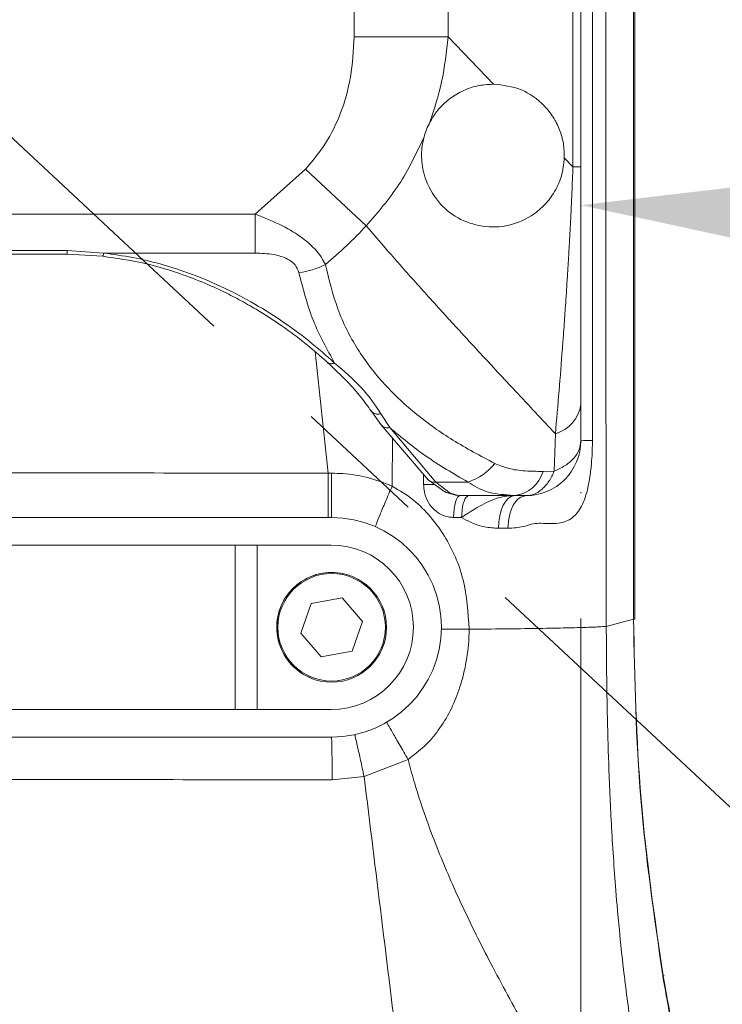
# Model space of a CAD drawing. Header units: millimetres. Extents: x -46 to 5160, y -5105 to -1541.
# Tile 17 of 104: x 910 to 974, y -2929 to -2840. Entities that reach past the tile are written whole.
import ezdxf

# ---------------------------------------------------------------- set-up
doc = ezdxf.new("R2010")
doc.units = ezdxf.units.MM
doc.header["$LTSCALE"] = 0.3175
doc.linetypes.add('ACAD_ISO10W100', pattern=[18, 12, -3, 0, -3])
doc.linetypes.add('CENTER2', pattern=[28.574999, 19.049999, -3.175, 3.175, -3.175])
for name, color, linetype, lineweight in [('1轮廓实线层', 7, 'Continuous', 18), ('7标注层', 4, 'Continuous', 13), ('中心线', 4, 'ACAD_ISO10W100', 20), ('细点划线', 6, 'CENTER2', 18)]:
    doc.layers.add(name, color=color, linetype=linetype, lineweight=lineweight)
doc.styles.add('标准汉字', font='gbenor.shx', dxfattribs={"bigfont": 'gbcbig.shx'})
doc.dimstyles.new('M1：10', dxfattribs={"dimscale": 10, "dimtxt": 3.5, "dimasz": 2.5, "dimexe": 2, "dimexo": 0, "dimgap": 1.5, "dimtad": 1, "dimdec": 4, "dimdsep": 46, "dimtxsty": '标准汉字', "dimcen": 5, "dimdle": 5, "dimclrd": 1, "dimclre": 1, "dimclrt": 256, "dimadec": 4, "dimazin": 2, "dimtfac": 1, "dimtdec": 4, "dimtmove": 0, "dimatfit": 3, "dimfxl": 1, "dimtolj": 1, "dimarcsym": 0})

# ---------------------------------------------------------------- blocks, each defined once
blk = doc.blocks.new('*D14')
at = {"layer": '7标注层', "color": 1, "lineweight": -2, "ltscale": 12, "transparency": 16777216}
blk.add_arc((960.65, -3116.066), 259.479, 15.52241, 84.47759, dxfattribs=at)
at = {"layer": '7标注层', "color": 1, "transparency": 16777216}
for points in [[(985.822, -2853.63), (985.421, -2861.954), (960.65, -2856.588)], [(1206.601, -3047.546), (1214.729, -3045.706), (1216.187, -3071.008)]]:
    blk.add_solid(points, dxfattribs=at)
at = {"layer": 'Defpoints', "color": 0, "transparency": 16777216}
for p in [(960.65, -2413.506), (1127.44, -2917.294), (1565.322, -3009.446), (960.65, -3116.066), (960.65, -3228.315)]:
    blk.add_point(p, dxfattribs=at)
at = {"layer": '7标注层', "transparency": 16777216, "insert": (1148.331, -2892.398), "char_height": 35, "attachment_point": 5, "rotation": 320, "style": '标准汉字'}
blk.add_mtext('\\A1;80%%d', dxfattribs=at)
blk = doc.blocks.new('*D15')
at = {"layer": '7标注层', "color": 1, "lineweight": -2, "ltscale": 12, "transparency": 16777216}
blk.add_arc((960.65, -3116.066), 402.436, 93.55988, 118.44012, dxfattribs=at)
at = {"layer": '7标注层', "color": 1, "transparency": 16777216}
for points in [[(935.792, -2718.571), (935.533, -2710.242), (960.65, -2713.63)], [(766.897, -2758.598), (771.091, -2765.798), (747.392, -2774.781)]]:
    blk.add_solid(points, dxfattribs=at)
at = {"layer": 'Defpoints', "color": 0, "transparency": 16777216}
for p in [(960.65, -2413.506), (635.28, -2595.365), (886.161, -2720.584), (960.65, -3116.066), (960.65, -3228.315)]:
    blk.add_point(p, dxfattribs=at)
at = {"layer": '7标注层', "transparency": 16777216, "insert": (816.47, -2705.723), "char_height": 35, "attachment_point": 5, "rotation": 19.35974, "style": '标准汉字'}
blk.add_mtext('\\A1;32%%d', dxfattribs=at)
blk = doc.blocks.new('*D17')
at = {"layer": '7标注层', "color": 1, "lineweight": -2, "ltscale": 12, "transparency": 16777216}
for start, end in [(93.56315, 97.12631), (75, 90), (67.87369, 71.43685)]:
    blk.add_arc((960.65, -3116.066), 402.067, start, end, dxfattribs=at)
at = {"layer": '7标注层', "color": 1, "transparency": 16777216}
for points in [[(935.792, -2718.942), (935.533, -2710.612), (960.65, -2714)], [(1089.851, -2730.929), (1087.445, -2738.907), (1064.713, -2727.7)]]:
    blk.add_solid(points, dxfattribs=at)
at = {"layer": 'Defpoints', "color": 0, "transparency": 16777216}
for p in [(960.65, -2413.506), (1119.551, -2523.041), (1013.131, -2717.439), (960.65, -3116.066), (960.65, -3228.315)]:
    blk.add_point(p, dxfattribs=at)
at = {"layer": '7标注层', "transparency": 16777216, "insert": (1017.373, -2685.217), "char_height": 35, "attachment_point": 5, "rotation": 352.5, "style": '标准汉字'}
blk.add_mtext('\\A1;15%%d', dxfattribs=at)
blk = doc.blocks.new('*D18')
at = {"layer": '7标注层', "color": 1, "lineweight": -2, "ltscale": 12, "transparency": 16777216}
blk.add_arc((960.65, -3116.066), 349.914, 34.09443, 85.90557, dxfattribs=at)
at = {"layer": '7标注层', "color": 1, "transparency": 16777216}
for points in [[(985.783, -2762.881), (985.486, -2771.209), (960.65, -2766.152)], [(1246.888, -2922.13), (1253.951, -2917.708), (1263.685, -2941.109)]]:
    blk.add_solid(points, dxfattribs=at)
at = {"layer": 'Defpoints', "color": 0, "transparency": 16777216}
for p in [(960.65, -2413.506), (1492.366, -2809.08), (1135.607, -2813.032), (960.65, -3116.066), (960.65, -3228.315)]:
    blk.add_point(p, dxfattribs=at)
at = {"layer": '7标注层', "transparency": 16777216, "insert": (1151.857, -2784.886), "char_height": 35, "attachment_point": 5, "rotation": 330, "style": '标准汉字'}
blk.add_mtext('\\A1;60%%d', dxfattribs=at)

msp = doc.modelspace()

# ---------------------------------------------------------------- linework, layer by layer
at = {"layer": '1轮廓实线层', "linetype": 'Continuous', "ltscale": 12}
for p, q in [((965.44775, -2763.8448), (965.44775, -2894.31692)), ((965.581, -2894.31692), (965.581, -2763.8448)), ((959.93789, -2807.0421), (959.93789, -2853.09074)), ((960.65043, -2807.0421), (960.65043, -2853.09074)), ((961.70438, -2816.11233), (961.70659, -2878.03673)), ((939.98852, -2818.88712), (939.98852, -2841.24572)), ((948.56345, -2841.24572), (948.56345, -2818.88712)), ((948.56345, -2841.24572), (939.98852, -2841.24572)), ((952.70885, -2845.56668), (948.56345, -2841.24572)), ((959.93789, -2853.09074), (959.14729, -2852.26822)), ((935.57819, -2853.31005), (930.98873, -2857.41625)), ((941.10866, -2858.46689), (935.57819, -2853.31005)), ((960.65043, -2853.09074), (959.93789, -2853.09074)), ((960.65043, -2853.09074), (960.65043, -2874.75753)), ((890.31213, -2857.41625), (930.98873, -2857.41625)), ((907.43231, -2860.72344), (913.86854, -2860.72344)), ((907.43231, -2861.062), (913.86854, -2861.062)), ((913.86854, -2860.72344), (917.19461, -2860.96098)), ((913.86854, -2860.72344), (913.86854, -2861.06195)), ((913.86854, -2861.0619), (917.08911, -2861.24639)), ((930.98873, -2860.96098), (917.19461, -2860.96098)), ((937.6353, -2881.02238), (936.43576, -2869.9598)), ((941.5365, -2875.33628), (942.43867, -2876.59487)), ((960.65043, -2874.75753), (960.65043, -2878.06642)), ((942.44313, -2875.60209), (943.24102, -2876.86602)), ((942.43912, -2876.59548), (946.73757, -2881.61638)), ((943.24102, -2876.86602), (947.44886, -2881.83112)), ((943.49471, -2877.82849), (943.46736, -2882.19175)), ((958.33308, -2877.42177), (958.2363, -2880.82468)), ((958.2363, -2880.82468), (957.20892, -2880.85338)), ((937.6353, -2881.02238), (937.94659, -2881.02281)), ((937.63534, -2881.02238), (937.63534, -2885.06642)), ((946.32944, -2882.0483), (946.32935, -2881.13954)), ((946.73786, -2881.61667), (946.64819, -2881.50631)), ((946.74061, -2881.61943), (948.26012, -2882.70463)), ((950.38255, -2881.83112), (947.44886, -2881.83112)), ((947.44886, -2881.83112), (948.76102, -2882.82496)), ((948.38207, -2882.76646), (949.35473, -2883.05597)), ((948.76102, -2882.82496), (949.49692, -2883.06642)), ((954.654, -2883.06642), (949.49692, -2883.06642)), ((954.654, -2883.06642), (954.23154, -2883.00758)), ((954.2326, -2883.04391), (955.01151, -2883.03256)), ((954.654, -2883.06642), (955.65043, -2883.06642)), ((937.95043, -2885.06642), (883.35043, -2885.06642)), ((949.79446, -2885.04752), (949.05706, -2885.04716)), ((929.15043, -2887.56642), (892.15043, -2887.56642)), ((929.15043, -2902.56642), (929.15043, -2887.56642)), ((929.15043, -2887.56642), (931.15043, -2887.56642)), ((931.15043, -2887.56642), (931.15043, -2902.56642)), ((937.90043, -2887.56642), (931.15043, -2887.56642)), ((938.90533, -2892.37054), (936.09318, -2892.89151)), ((940.76258, -2894.54544), (938.90533, -2892.37054)), ((936.09318, -2892.89151), (935.13828, -2895.58739)), ((939.80768, -2897.24132), (940.76258, -2894.54544)), ((965.44775, -2894.31692), (962.97337, -2894.97993)), ((965.44775, -2894.31692), (965.581, -2894.31692)), ((935.13828, -2895.58739), (936.99553, -2897.7623)), ((936.99553, -2897.7623), (939.80768, -2897.24132)), ((929.15043, -2902.56642), (892.15043, -2902.56642)), ((931.15043, -2902.56642), (929.15043, -2902.56642)), ((937.90043, -2902.56642), (931.15043, -2902.56642)), ((883.35043, -2905.06642), (937.95043, -2905.06642)), ((944.91254, -2907.10468), (940.90726, -2908.66309)), ((940.90726, -2908.66309), (937.98638, -2908.97396)), ((968.12101, -2926.83036), (968.25669, -2926.80782))]:
    msp.add_line(p, q, dxfattribs=at)
at = {"layer": '1轮廓实线层', "linetype": 'Continuous', "lineweight": 0, "ltscale": 12}
for points in [[(930.98873, -2857.41625), (930.98873, -2857.90796), (930.98873, -2858.3949), (930.98873, -2858.87235), (930.98873, -2859.33568), (930.98873, -2859.78041), (930.98873, -2860.20222), (930.98873, -2860.59702), (930.98873, -2860.96098)], [(937.95043, -2885.06642), (937.94967, -2884.98849), (937.94895, -2884.75775), (937.94828, -2884.38318), (937.9477, -2883.87939), (937.94722, -2883.26599), (937.94687, -2882.56689), (937.94666, -2881.80932), (937.94659, -2881.02281)], [(949.05706, -2885.04716), (949.06943, -2884.65973), (949.10386, -2884.28773), (949.15903, -2883.94529), (949.23286, -2883.64541), (949.32254, -2883.39948), (949.42467, -2883.21682), (949.53536, -2883.10438), (949.65043, -2883.06642)], [(954.65043, -2883.06642), (954.35874, -2883.12343), (954.07813, -2883.29228), (953.81928, -2883.56657), (953.59201, -2883.93587), (953.40497, -2884.38614), (953.26526, -2884.90026), (953.1782, -2885.45871), (953.14709, -2886.04025)]]:
    msp.add_lwpolyline(points, dxfattribs=at)
at = {"layer": '1轮廓实线层', "linetype": 'Continuous', "ltscale": 12}
for radius in [5, 4.9]:
    msp.add_circle((937.95043, -2895.06642), radius, dxfattribs=at)
at = {"layer": '1轮廓实线层', "linetype": 'Continuous', "lineweight": 0, "ltscale": 12}
for centre, radius, start, end in [((910.65043, -2830.06642), 41.64482, 309.9518116, 317.0023117), ((934.22572, -2855.90437), 6.86083, 276.1817745, 297.487362), ((957.49749, -2874.35504), 3.17853, 285.2414218, 352.7252018), ((955.65043, -2878.06642), 5, 315, 0), ((948.72643, -2876.85678), 5.24278, 288.414246, 321.3004945), ((947.29806, -2881.04524), 0.80022, 225.568567, 280.8622671), ((954.25499, -2880.02444), 3.06804, 277.4727071, 344.3246363), ((955.65043, -2878.06642), 5, 270, 315), ((946.65105, -3090.86679), 208.81874, 89.8064648, 90.0882438), ((937.95043, -2895.06642), 10, 270, 90), ((937.90043, -2895.06642), 7.5, 0, 90), ((937.95043, -2895.06642), 5, 70.4955323, 123.1576196), ((937.95043, -2895.06642), 5, 123.1576196, 250.4955323), ((937.90043, -2895.06642), 7.5, 270, 0), ((830.1881, -2908.01195), 107.80258, 359.4886982, 1.5657121)]:
    msp.add_arc(centre, radius, start, end, dxfattribs=at)
at = {"layer": '1轮廓实线层', "linetype": 'Continuous', "ltscale": 12}
for points, knots in [([(962.97337, -2894.97993), (962.96818, -2892.05214), (962.95746, -2886.01177), (962.9467, -2876.67347), (962.93902, -2866.74422), (962.93567, -2857.92593), (962.93466, -2850.28742), (962.9348, -2844.15403), (962.93575, -2838.00262), (962.93751, -2831.53787), (962.93994, -2824.24416), (962.94199, -2818.97024), (962.9431, -2816.12754)], [0, 0, 0, 0, 44269.79381401, 91333.57838443, 141191.92560454, 194393.79778068, 224658.78235949, 256679.329923, 287125.30237329, 317662.63673833, 354420.89127425, 397400.07346635, 397400.07346635, 397400.07346635, 397400.07346635]), ([(939.98852, -2841.24572), (939.92972, -2842.48171), (939.81759, -2844.83871), (938.87782, -2848.1193), (937.51298, -2850.98264), (936.21299, -2852.54643), (935.57819, -2853.31005)], [0, 0, 0, 0, 48573.48819046, 92628.82069541, 133468.49619363, 172442.49236803, 172442.49236803, 172442.49236803, 172442.49236803]), ([(946.90059, -2849.03502), (947.29702, -2847.80912), (948.11944, -2845.26587), (948.41194, -2842.61751), (948.56345, -2841.24572)], [0, 0, 0, 0, 46858.68347437, 97213.12983925, 97213.12983925, 97213.12983925, 97213.12983925]), ([(946.90059, -2849.03502), (947.08081, -2848.7287), (947.4575, -2848.08842), (948.06654, -2847.42506), (948.65369, -2846.91778), (949.21732, -2846.53072), (950.07607, -2846.06386), (951.24401, -2845.64762), (952.16606, -2845.59439), (952.65043, -2845.56642)], [0, 0, 0, 0, 29389.06498814, 61430.3543267, 85110.45620708, 111054.46071029, 139532.69637647, 205610.72762639, 278739.19846931, 278739.19846931, 278739.19846931, 278739.19846931]), ([(959.14729, -2852.26822), (959.1349, -2851.82968), (959.10905, -2850.91515), (958.71996, -2849.63442), (958.12569, -2848.477), (956.98314, -2847.08205), (955.15341, -2845.81654), (953.55707, -2845.65338), (952.70885, -2845.56668)], [0, 0, 0, 0, 20813.33195152, 43403.42485558, 69233.37905501, 98909.95700985, 168516.03521194, 247434.84180937, 247434.84180937, 247434.84180937, 247434.84180937]), ([(946.37157, -2850.38537), (946.44136, -2850.15085), (946.58127, -2849.68069), (946.79398, -2849.25058), (946.90059, -2849.03502)], [0, 0, 0, 0, 48480.58417395, 97190.14462318, 97190.14462318, 97190.14462318, 97190.14462318]), ([(946.37157, -2850.38537), (945.66848, -2851.86655), (944.27879, -2854.79418), (942.15698, -2857.25237), (941.10866, -2858.46689)], [0, 0, 0, 0, 49162.78553564, 97173.15753464, 97173.15753464, 97173.15753464, 97173.15753464]), ([(959.14729, -2852.26822), (959.08469, -2852.84249), (958.95169, -2854.06238), (958.21504, -2855.53148), (957.26139, -2856.73005), (955.82138, -2857.85728), (953.77947, -2858.64694), (951.36601, -2858.57443), (949.16148, -2857.73769), (947.3968, -2856.13293), (946.36273, -2854.17136), (946.10833, -2852.35345), (946.18292, -2851.20394), (946.30959, -2850.6543), (946.37157, -2850.38537)], [0, 0, 0, 0, 27901.47752316, 59269.73970814, 87780.11014234, 118481.27419715, 175841.16885414, 236630.24501924, 296207.70777731, 354232.45819415, 413356.69413252, 445228.99897646, 459277.06731493, 472735.67381948, 472735.67381948, 472735.67381948, 472735.67381948]), ([(959.93789, -2853.09074), (959.90708, -2853.87498), (959.8414, -2855.54668), (959.75022, -2857.43325), (959.68061, -2858.77034), (959.64146, -2859.49871), (959.59711, -2860.29816), (959.54731, -2861.16659), (959.49184, -2862.10159), (959.40164, -2863.56817), (959.28561, -2865.35065), (959.17253, -2866.97859), (959.10041, -2867.98049), (959.06158, -2868.5114), (959.02802, -2868.9643), (958.99984, -2869.34058), (958.88406, -2870.8755), (958.66641, -2873.63254), (958.44681, -2876.12888), (958.33308, -2877.42177)], [0, 0, 0, 0, 57934.76071315, 123494.26996047, 139867.38890253, 158146.60357915, 178320.71643681, 200377.44753672, 224306.88695364, 250098.91717781, 313954.79779803, 364631.34587179, 381253.44679847, 395802.32558811, 408284.15384387, 418703.93343222, 427065.65326735, 536344.97123713, 653746.29312858, 653746.29312858, 653746.29312858, 653746.29312858]), ([(930.98873, -2857.41625), (931.83796, -2857.74661), (933.39455, -2858.35214), (935.30172, -2859.53217), (936.68267, -2860.74965), (937.15658, -2861.57838), (937.39236, -2861.9907)], [0, 0, 0, 0, 51885.36766644, 95102.64075263, 133907.37411455, 172329.78875174, 172329.78875174, 172329.78875174, 172329.78875174]), ([(958.33308, -2877.42177), (957.12421, -2876.13255), (954.84281, -2873.69952), (951.64058, -2870.25241), (948.70367, -2867.06199), (945.98682, -2864.06366), (943.43837, -2861.20192), (941.85844, -2859.34711), (941.10866, -2858.46689)], [0, 0, 0, 0, 51215.03194079, 96653.69890552, 136316.8492088, 176824.33700109, 213804.64251262, 247204.76987787, 247204.76987787, 247204.76987787, 247204.76987787]), ([(917.19461, -2860.96098), (917.18219, -2861.01405), (917.15562, -2861.12761), (917.11804, -2861.23095), (917.09818, -2861.23646), (917.08877, -2861.23907)], [0, 0, 0, 0, 40577.79556581, 86822.04566277, 128422.80307626, 128422.80307626, 128422.80307626, 128422.80307626]), ([(917.19461, -2860.96098), (918.07536, -2861.07871), (919.85618, -2861.31676), (922.53025, -2861.96961), (925.22616, -2862.84915), (927.96946, -2864.00631), (930.70604, -2865.41598), (933.39498, -2867.09485), (935.97081, -2868.97079), (937.46685, -2870.303), (938.22566, -2870.9787)], [0, 0, 0, 0, 32237.22068885, 65181.59896372, 101637.51059296, 139378.39060111, 181150.16335513, 225890.49664387, 273578.6693576, 322661.68335758, 322661.68335758, 322661.68335758, 322661.68335758]), ([(934.96452, -2862.72531), (934.87582, -2862.4859), (934.70073, -2862.01331), (933.87355, -2861.40589), (932.58625, -2861.01392), (931.55705, -2860.97981), (930.98873, -2860.96098)], [0, 0, 0, 0, 35365.0305161, 69809.51595666, 115709.5253443, 172309.22936575, 172309.22936575, 172309.22936575, 172309.22936575]), ([(917.09006, -2861.24635), (918.35732, -2861.42948), (920.67098, -2861.76384), (923.66667, -2862.64271), (926.10611, -2863.55405), (928.05847, -2864.43848), (929.75713, -2865.31632), (931.42491, -2866.2749), (933.32867, -2867.50511), (935.51466, -2869.10492), (936.8819, -2870.31731), (937.6272, -2870.9782)], [0, 0, 0, 0, 52008.42747034, 94952.70044388, 130497.71614463, 164084.41573854, 189828.62821602, 217515.60866125, 253938.17665608, 299375.74324054, 353826.5079505, 353826.5079505, 353826.5079505, 353826.5079505]), ([(937.39236, -2861.9907), (937.7199, -2863.37181), (938.37526, -2866.13524), (940.22322, -2869.77046), (942.67402, -2872.97456), (945.6373, -2875.71045), (949.01321, -2878.12235), (951.5188, -2879.44756), (952.81809, -2880.13476)], [0, 0, 0, 0, 40993.57625296, 82023.50041219, 123415.47211875, 164207.26897866, 204182.92580224, 247240.23381618, 247240.23381618, 247240.23381618, 247240.23381618]), ([(934.96452, -2862.72531), (935.35045, -2864.22997), (936.11068, -2867.19389), (937.5279, -2869.73005), (938.22566, -2870.9787)], [0, 0, 0, 0, 49303.90359674, 97120.06733745, 97120.06733745, 97120.06733745, 97120.06733745]), ([(938.22566, -2870.9787), (938.16348, -2870.99817), (938.03356, -2871.03885), (937.84288, -2871.04185), (937.66824, -2871.00022), (937.58311, -2870.92879), (937.54271, -2870.8949)], [0, 0, 0, 0, 40135.21063374, 83859.33934836, 130268.15050461, 172179.63936036, 172179.63936036, 172179.63936036, 172179.63936036]), ([(937.54762, -2870.90461), (938.16217, -2871.48039), (939.30089, -2872.54729), (940.60404, -2874.03279), (941.25465, -2874.94272), (941.55056, -2875.35657)], [0, 0, 0, 0, 49997.07901908, 92641.759702, 128218.15500379, 128218.15500379, 128218.15500379, 128218.15500379]), ([(938.22566, -2870.9787), (939.08731, -2871.71774), (940.8198, -2873.20367), (941.90011, -2874.7998), (942.44313, -2875.60209)], [0, 0, 0, 0, 48275.84020046, 97065.51204147, 97065.51204147, 97065.51204147, 97065.51204147]), ([(942.44313, -2875.60209), (942.37699, -2875.61629), (942.23905, -2875.64593), (942.02941, -2875.63793), (941.82753, -2875.58282), (941.65121, -2875.4806), (941.57166, -2875.37795), (941.53304, -2875.32812)], [0, 0, 0, 0, 36650.71392531, 76447.43930089, 118657.4039765, 162186.27622314, 203242.47789747, 203242.47789747, 203242.47789747, 203242.47789747]), ([(943.24102, -2876.86602), (943.17798, -2876.87422), (943.04707, -2876.89125), (942.85269, -2876.86748), (942.6695, -2876.80008), (942.5267, -2876.70617), (942.46664, -2876.62254), (942.44386, -2876.59083)], [0, 0, 0, 0, 39934.59196573, 82926.71983595, 128229.49156908, 174782.62914069, 203220.15542251, 203220.15542251, 203220.15542251, 203220.15542251]), ([(950.38255, -2881.83112), (949.06179, -2881.06537), (946.52103, -2879.59227), (944.30507, -2877.75043), (943.24102, -2876.86602)], [0, 0, 0, 0, 50427.61106021, 97008.48236227, 97008.48236227, 97008.48236227, 97008.48236227]), ([(961.70659, -2878.03673), (961.7039, -2878.32867), (961.69813, -2878.95389), (961.6412, -2880.00401), (961.52434, -2881.15564), (961.27061, -2882.60396), (960.79526, -2884.06851), (960.05169, -2885.0149), (959.30493, -2885.44167), (958.56893, -2885.62262), (957.73661, -2885.62438), (956.89581, -2885.56476), (956.12565, -2885.63978), (955.22095, -2885.98238), (954.48454, -2886.01841), (954.01666, -2886.0413)], [0, 0, 0, 0, 25955.2529907, 55585.96922294, 94103.23097846, 131447.9832975, 195449.23453428, 253103.72809464, 283431.04748792, 318041.76305284, 361117.71919546, 395217.83844556, 423929.14574447, 452727.56213672, 502907.3211213, 502907.3211213, 502907.3211213, 502907.3211213]), ([(960.65043, -2878.06642), (960.61969, -2878.33783), (960.55716, -2878.88986), (960.04896, -2879.66575), (959.2815, -2880.34737), (958.58081, -2880.66736), (958.2363, -2880.82468)], [0, 0, 0, 0, 42270.43105099, 85974.1454784, 129677.85990574, 171948.2909566, 171948.2909566, 171948.2909566, 171948.2909566]), ([(952.81809, -2880.13476), (953.17553, -2880.28098), (953.9606, -2880.60213), (955.44678, -2880.84369), (956.58835, -2880.84997), (957.20892, -2880.85338)], [0, 0, 0, 0, 35368.08649915, 77682.24550603, 128084.32477081, 128084.32477081, 128084.32477081, 128084.32477081]), ([(958.2363, -2880.82468), (958.08312, -2881.14673), (957.77197, -2881.80088), (957.13184, -2882.51101), (956.41144, -2882.98034), (955.90149, -2883.03802), (955.65043, -2883.06642)], [0, 0, 0, 0, 42323.64872143, 85967.7559686, 129611.86321606, 171935.51193818, 171935.51193818, 171935.51193818, 171935.51193818]), ([(884.00181, -2880.9483), (888.47698, -2880.95447), (897.43498, -2880.9668), (910.87924, -2880.98534), (924.28677, -2881.00385), (933.18335, -2881.0162), (937.6353, -2881.02238)], [0, 0, 0, 0, 43423.56058089, 86921.2798164, 129555.6830629, 172260.13589219, 172260.13589219, 172260.13589219, 172260.13589219]), ([(937.94659, -2881.02281), (938.28508, -2881.03132), (939.38906, -2881.05907), (941.27538, -2881.35431), (942.72993, -2881.90995), (943.46778, -2882.19181)], [0, 0, 0, 0, 22925.59092363, 74771.88002799, 128148.32854924, 128148.32854924, 128148.32854924, 128148.32854924]), ([(943.46736, -2882.19169), (944.13235, -2882.59327), (945.42262, -2883.37244), (946.99512, -2884.96261), (948.69027, -2887.30465), (950.18818, -2890.73985), (950.38199, -2893.72363), (950.48048, -2895.23994)], [0, 0, 0, 0, 30222.15606304, 58639.19136772, 87087.8836315, 144134.14303244, 203078.00402137, 203078.00402137, 203078.00402137, 203078.00402137]), ([(949.05706, -2885.04716), (948.93064, -2885.04126), (948.48232, -2885.02034), (947.82374, -2884.77257), (947.12691, -2884.22712), (946.6117, -2883.49388), (946.35868, -2882.70275), (946.33667, -2882.21008), (946.32944, -2882.0483)], [0, 0, 0, 0, 21516.97762579, 76301.18731276, 114258.07549958, 166772.09307101, 220638.30351387, 246973.58843428, 246973.58843428, 246973.58843428, 246973.58843428]), ([(954.23154, -2883.00758), (953.49598, -2882.96109), (952.04762, -2882.86952), (950.93173, -2882.17361), (950.38255, -2881.83112)], [0, 0, 0, 0, 49245.51685852, 96967.44702092, 96967.44702092, 96967.44702092, 96967.44702092]), ([(948.76102, -2882.82496), (948.63942, -2882.82154), (948.46099, -2882.8165), (948.30952, -2882.72984), (948.26127, -2882.70223)], [0, 0, 0, 0, 66087.11771656, 96978.23185963, 96978.23185963, 96978.23185963, 96978.23185963]), ([(954.65043, -2883.06642), (954.64465, -2883.06642), (954.63735, -2883.06643), (954.59471, -2883.06657), (954.01583, -2883.07371), (952.85358, -2883.27206), (951.33544, -2884.05138), (950.28973, -2884.72348), (949.83931, -2885.0179), (949.79446, -2885.04721)], [0, 0, 0, 0, 930.06287634, 1176.3571097, 6870.3243062, 94361.36320216, 193808.96623168, 269657.12153058, 278044.59478765, 278044.59478765, 278044.59478765, 278044.59478765]), ([(955.65043, -2883.06642), (955.43748, -2883.11102), (955.01158, -2883.20023), (954.47336, -2883.88694), (954.09488, -2884.86942), (954.04273, -2885.65068), (954.01666, -2886.0413)], [0, 0, 0, 0, 42983.00060843, 85966.00110561, 128949.0013856, 171932.0016821, 171932.0016821, 171932.0016821, 171932.0016821]), ([(953.14709, -2886.04025), (952.726, -2886.01449), (951.89454, -2885.96361), (950.74752, -2885.59242), (950.07735, -2885.20948), (949.79406, -2885.0476)], [0, 0, 0, 0, 47637.87284713, 94063.60703598, 128058.14029739, 128058.14029739, 128058.14029739, 128058.14029739]), ([(954.01666, -2886.0413), (953.87327, -2886.04116), (953.58681, -2886.04087), (953.29355, -2886.04046), (953.14709, -2886.04025)], [0, 0, 0, 0, 48524.62500964, 96939.75132524, 96939.75132524, 96939.75132524, 96939.75132524]), ([(950.4805, -2895.24001), (951.56291, -2895.23078), (953.73962, -2895.21221), (956.63677, -2895.17413), (959.1244, -2895.12984), (961.04151, -2895.08078), (962.37776, -2895.03037), (962.77833, -2894.99645), (962.97337, -2894.97993)], [0, 0, 0, 0, 41239.94462416, 82933.14631807, 125890.83176039, 167901.02492975, 208337.28873913, 246712.27634094, 246712.27634094, 246712.27634094, 246712.27634094]), ([(970.73583, -2955.59569), (970.4483, -2954.69302), (969.86148, -2952.85072), (969.04432, -2950.00352), (968.25789, -2947.03011), (967.46774, -2943.73688), (966.68026, -2940.0583), (965.9042, -2935.89782), (965.16704, -2931.24831), (964.4364, -2925.59699), (963.84138, -2919.43436), (963.42725, -2913.20297), (963.18735, -2907.77613), (963.05681, -2903.02194), (962.99047, -2898.83485), (962.97889, -2896.22471), (962.97337, -2894.97993)], [0, 0, 0, 0, 24625.06072588, 50258.3630685, 76991.23761024, 104904.22339436, 139199.15439366, 176637.1325094, 218103.33136885, 266296.65716528, 331699.23332663, 387001.32467274, 435505.93666614, 477021.26336474, 512489.83749361, 544826.31904642, 544826.31904642, 544826.31904642, 544826.31904642]), ([(965.44775, -2894.31693), (965.55872, -2899.77751), (965.7801, -2910.67044), (967.34206, -2921.45303), (968.12101, -2926.83036)], [0, 0, 0, 0, 48499.12005889, 96747.53272897, 96747.53272897, 96747.53272897, 96747.53272897]), ([(968.17592, -2927.01986), (967.3848, -2921.59763), (965.80251, -2910.75286), (965.57319, -2899.79568), (965.45853, -2894.31692)], [0, 0, 0, 0, 48369.66679489, 96742.27064003, 96742.27064003, 96742.27064003, 96742.27064003]), ([(950.48049, -2895.24001), (950.47335, -2895.50746), (950.44462, -2896.58387), (950.21249, -2898.46124), (949.63176, -2900.69424), (948.78925, -2902.7091), (947.7416, -2904.43362), (946.46365, -2905.95075), (945.42948, -2906.72013), (944.91288, -2907.10446)], [0, 0, 0, 0, 16303.5784398, 65617.613127, 114924.21178098, 157218.5201432, 199470.26164686, 238668.10944643, 277793.68854339, 277793.68854339, 277793.68854339, 277793.68854339]), ([(950.48045, -2895.24001), (950.12239, -2895.23559), (949.40629, -2895.22676), (948.59842, -2895.22064), (948.05267, -2895.22011), (947.98364, -2895.22508), (947.94913, -2895.22757)], [0, 0, 0, 0, 42960.95139849, 85921.90243401, 128882.85310691, 171843.80341759, 171843.80341759, 171843.80341759, 171843.80341759]), ([(944.91289, -2907.10452), (945.08624, -2907.75402), (945.44968, -2909.11576), (946.11503, -2911.23466), (946.9345, -2913.57348), (947.88899, -2916.01695), (948.92786, -2918.45137), (950.45856, -2921.79621), (952.69968, -2926.25168), (955.75428, -2931.83393), (958.88993, -2937.376), (961.75641, -2942.55007), (963.97164, -2946.83604), (965.70894, -2950.53275), (967.01519, -2953.60542), (967.7609, -2955.69266), (968.09372, -2956.6242)], [0, 0, 0, 0, 20057.39415339, 42052.63631851, 66253.70811625, 94001.40103813, 120323.22171967, 145238.83246636, 203782.4567895, 269145.24917151, 335209.98615748, 393949.11299953, 445835.3827471, 479324.99956977, 515998.20770562, 545557.82016459, 545557.82016459, 545557.82016459, 545557.82016459]), ([(937.98638, -2908.97396), (933.45612, -2908.96731), (924.38785, -2908.95398), (910.85122, -2908.93432), (897.38137, -2908.91486), (888.49055, -2908.90213), (884.04139, -2908.89576)], [0, 0, 0, 0, 43094.40232979, 86262.44753677, 129065.0905234, 171939.98497574, 171939.98497574, 171939.98497574, 171939.98497574]), ([(947.24671, -2960.08396), (946.18844, -2951.52036), (944.07121, -2934.38757), (941.96214, -2917.23978), (940.90726, -2908.66309)], [0, 0, 0, 0, 48322.66489184, 96676.76843851, 96676.76843851, 96676.76843851, 96676.76843851]), ([(968.12101, -2926.83036), (968.54443, -2929.20988), (969.39556, -2933.99305), (970.56628, -2938.67209), (971.1546, -2941.02342)], [0, 0, 0, 0, 48049.63922358, 96586.85888714, 96586.85888714, 96586.85888714, 96586.85888714]), ([(971.12072, -2940.62659), (970.54402, -2938.33296), (969.39165, -2933.7498), (968.55708, -2929.07637), (968.14017, -2926.74175)], [0, 0, 0, 0, 48336.97145689, 96587.44837346, 96587.44837346, 96587.44837346, 96587.44837346])]:
    msp.add_open_spline(points, degree=3, knots=knots, dxfattribs=at)
for points in [[(961.70659, -2878.03673), (961.39973, -2878.04155), (960.786, -2878.05117), (960.69562, -2878.06134), (960.65043, -2878.06642)], [(941.94095, -2885.89714), (941.95554, -2885.83777), (941.98472, -2885.71903), (942.33076, -2884.85874), (942.8427, -2883.63687), (943.25942, -2882.6735), (943.46778, -2882.19181)], [(949.79438, -2885.04752), (949.80511, -2884.78732), (949.82656, -2884.26691), (949.98113, -2883.61271), (950.2008, -2883.1555), (950.37458, -2883.09611), (950.46148, -2883.06642)], [(944.91272, -2907.10457), (944.65488, -2906.65895), (944.13921, -2905.76771), (943.49489, -2904.65227), (943.04598, -2903.8735), (942.98866, -2903.77193), (942.96, -2903.72114)], [(940.90726, -2908.66309), (940.79804, -2908.15915), (940.5796, -2907.15128), (940.30274, -2905.89026), (940.10652, -2905.01077), (940.07717, -2904.89748), (940.06249, -2904.84083)]]:
    msp.add_open_spline(points, degree=3, dxfattribs=at)
at = {"layer": '中心线', "ltscale": 12}
msp.add_line((960.65043, -2413.50594), (960.65043, -3228.31525), dxfattribs=at)
at = {"layer": '细点划线', "color": 2, "ltscale": 12}
msp.add_line((635.28, -2595.36489), (1084.33117, -3014.11188), dxfattribs=at)

# ---------------------------------------------------------------- dimensions: what is measured, and where the dimension line sits
at = {"layer": '7标注层', "ltscale": 12}
dim = msp.add_angular_dim_2l(base=(886.1615, -2720.58389), line1=((635.28, -2595.36489), (960.65043, -3116.06642)), line2=((960.65043, -2413.50594), (960.65043, -3228.31525)), dimstyle='M1：10', override={"dimtad": 1, "dimtih": 0, "dimtoh": 0, "dimsah": 1, "dimtzin": 8}, dxfattribs=at)
dim.commit()
dim.dimension.update_dxf_attribs({"geometry": '*D15', "text_midpoint": (827.24345, -2736.38549), "dimtype": 162})
for base, line1, picture, middle in [((1013.13068, -2717.43936), ((960.65043, -3116.06642), (1119.55122, -2523.04058)), '*D17', (1017.37278, -2685.2174)), ((1127.44021, -2917.2941), ((960.65043, -3116.06642), (1565.32239, -3009.44644)), '*D14', (1148.3308, -2892.39766)), ((1135.60748, -2813.03192), ((960.65043, -3116.06642), (1492.36644, -2809.08004)), '*D18', (1151.85748, -2784.88609))]:
    dim = msp.add_angular_dim_2l(base=base, line1=line1, line2=((960.65043, -2413.50594), (960.65043, -3228.31525)), dimstyle='M1：10', override={"dimtad": 1, "dimtih": 0, "dimtoh": 0, "dimsah": 1, "dimtzin": 8}, dxfattribs=at)
    dim.commit()
    dim.dimension.update_dxf_attribs({"geometry": picture, "text_midpoint": middle})

doc.saveas('drawing.dxf')
